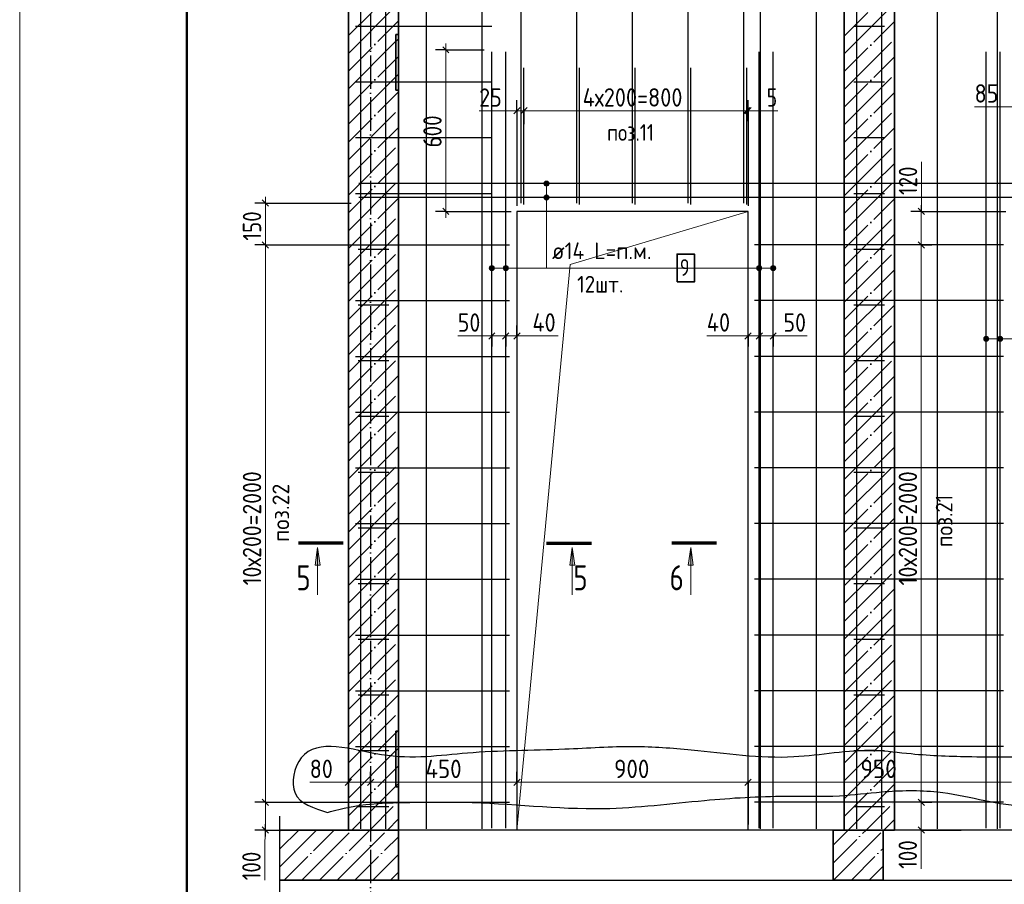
# Model space of a CAD drawing. Header units: millimetres. Extents: x -49773 to 2322955, y -3321 to 58485.
# Tile 47 of 256: x 187189 to 198971, y 24479 to 34821. Entities that reach past the tile are written whole.
import ezdxf

# ---------------------------------------------------------------- set-up
doc = ezdxf.new("R2010")
doc.units = ezdxf.units.MM
doc.linetypes.add('______11', pattern=[500, 400, -50, 0, -50])
doc.linetypes.add('______5', pattern=[1100, 800, -100, 100, -100])
for name, color, linetype, lineweight in [('Standard', 7, 'Continuous', 25), ('Арм.стержн. Арматура края', 96, 'Continuous', 35), ('Арм.стержн. вертикальными 1', 22, 'Continuous', 35), ('Арм.стержн. Доп. арматура', 180, 'Continuous', 35), ('Арм.стержн. Хомут', 240, 'Continuous', 35), ('Перекрытие_ общее', 7, 'Continuous', 35), ('Размерная линия_ общее', 7, 'Continuous', 13), ('Стена_ общее', 7, 'Continuous', 35), ('тонкая', 7, 'Continuous', 25)]:
    doc.layers.add(name, color=color, linetype=linetype, lineweight=lineweight)
doc.layers.add('Осевая линия_ общее', color=7, linetype='______5', lineweight=13, true_color=0xa0a0a0)
doc.styles.add('ISOCPEUR', font='txt')

msp = doc.modelspace()

# ---------------------------------------------------------------- hatches: boundary and pattern name
at = {"layer": 'Standard', "linetype": 'Continuous', "lineweight": 13, "transparency": 33554687}
for points in [[(190723, 28297.9), (190753, 28507.9), (190783, 28297.9)], [(193771.5, 28297.9), (193801.5, 28507.9), (193831.5, 28297.9)], [(195189.7, 28297.9), (195219.7, 28507.9), (195249.7, 28297.9)]]:
    msp.add_hatch(color=7, dxfattribs=at).paths.add_polyline_path(points, flags=16)
at = {"layer": 'Арм.стержн. Доп. арматура', "linetype": 'Continuous', "lineweight": 13, "transparency": 33554687}
for points in [[(193462.7, 32860.8), (193522.7, 32860.8), (193518.5, 32875.8)], [(193462.7, 32860.8), (193518.5, 32875.8), (193466.9, 32875.8)], [(193462.7, 32860.8), (193522.7, 32860.8), (193518.5, 32875.8)], [(193462.7, 32860.8), (193518.5, 32875.8), (193466.9, 32875.8)], [(193466.9, 32875.8), (193518.5, 32875.8), (193507.7, 32886.6)], [(193466.9, 32875.8), (193507.7, 32886.6), (193477.7, 32886.6)], [(193466.9, 32875.8), (193518.5, 32875.8), (193507.7, 32886.6)], [(193466.9, 32875.8), (193507.7, 32886.6), (193477.7, 32886.6)], [(193477.7, 32886.6), (193507.7, 32886.6), (193492.7, 32890.8)], [(193477.7, 32886.6), (193507.7, 32886.6), (193492.7, 32890.8)], [(193466.9, 32845.8), (193522.7, 32860.8), (193462.7, 32860.8)], [(193466.9, 32845.8), (193522.7, 32860.8), (193462.7, 32860.8)], [(193466.9, 32845.8), (193518.5, 32845.8), (193522.7, 32860.8)], [(193466.9, 32845.8), (193518.5, 32845.8), (193522.7, 32860.8)], [(193477.7, 32835), (193518.5, 32845.8), (193466.9, 32845.8)], [(193477.7, 32835), (193518.5, 32845.8), (193466.9, 32845.8)], [(193477.7, 32835), (193507.7, 32835), (193518.5, 32845.8)], [(193477.7, 32835), (193507.7, 32835), (193518.5, 32845.8)], [(193507.7, 32835), (193477.7, 32835), (193492.7, 32830.8)], [(193507.7, 32835), (193477.7, 32835), (193492.7, 32830.8)], [(193462.7, 32694.2), (193522.7, 32694.2), (193518.5, 32709.2)], [(193462.7, 32694.2), (193518.5, 32709.2), (193466.9, 32709.2)], [(193462.7, 32694.2), (193522.7, 32694.2), (193518.5, 32709.2)], [(193462.7, 32694.2), (193518.5, 32709.2), (193466.9, 32709.2)], [(193466.9, 32679.2), (193522.7, 32694.2), (193462.7, 32694.2)], [(193466.9, 32679.2), (193522.7, 32694.2), (193462.7, 32694.2)], [(193466.9, 32709.2), (193518.5, 32709.2), (193507.7, 32720)], [(193466.9, 32709.2), (193507.7, 32720), (193477.7, 32720)], [(193466.9, 32709.2), (193518.5, 32709.2), (193507.7, 32720)], [(193466.9, 32709.2), (193507.7, 32720), (193477.7, 32720)], [(193466.9, 32679.2), (193518.5, 32679.2), (193522.7, 32694.2)], [(193466.9, 32679.2), (193518.5, 32679.2), (193522.7, 32694.2)], [(193477.7, 32668.4), (193518.5, 32679.2), (193466.9, 32679.2)], [(193477.7, 32668.4), (193518.5, 32679.2), (193466.9, 32679.2)], [(193477.7, 32720), (193507.7, 32720), (193492.7, 32724.2)], [(193477.7, 32720), (193507.7, 32720), (193492.7, 32724.2)], [(193477.7, 32668.4), (193507.7, 32668.4), (193518.5, 32679.2)], [(193477.7, 32668.4), (193507.7, 32668.4), (193518.5, 32679.2)], [(193507.7, 32668.4), (193477.7, 32668.4), (193492.7, 32664.2)], [(193507.7, 32668.4), (193477.7, 32668.4), (193492.7, 32664.2)], [(192813.1, 31835.5), (192813.1, 31865.4), (192808.9, 31850.5)], [(192813.1, 31835.5), (192813.1, 31865.4), (192808.9, 31850.5)], [(192823.9, 31824.7), (192823.9, 31876.3), (192813.1, 31865.4)], [(192823.9, 31824.7), (192823.9, 31876.3), (192813.1, 31865.4)], [(192823.9, 31824.7), (192813.1, 31865.4), (192813.1, 31835.5)], [(192823.9, 31824.7), (192813.1, 31865.4), (192813.1, 31835.5)], [(192838.9, 31820.5), (192838.9, 31880.5), (192823.9, 31876.3)], [(192838.9, 31820.5), (192838.9, 31880.5), (192823.9, 31876.3)], [(192838.9, 31820.5), (192823.9, 31876.3), (192823.9, 31824.7)], [(192838.9, 31820.5), (192823.9, 31876.3), (192823.9, 31824.7)], [(192853.9, 31824.7), (192853.9, 31876.3), (192838.9, 31880.5)], [(192853.9, 31824.7), (192838.9, 31880.5), (192838.9, 31820.5)], [(192853.9, 31824.7), (192853.9, 31876.3), (192838.9, 31880.5)], [(192853.9, 31824.7), (192838.9, 31880.5), (192838.9, 31820.5)], [(192864.7, 31835.5), (192864.7, 31865.4), (192853.9, 31876.3)], [(192864.7, 31835.5), (192853.9, 31876.3), (192853.9, 31824.7)], [(192864.7, 31835.5), (192864.7, 31865.4), (192853.9, 31876.3)], [(192864.7, 31835.5), (192853.9, 31876.3), (192853.9, 31824.7)], [(192864.7, 31865.4), (192864.7, 31835.5), (192868.9, 31850.5)], [(192864.7, 31865.4), (192864.7, 31835.5), (192868.9, 31850.5)], [(192979.8, 31835.5), (192979.8, 31865.4), (192975.6, 31850.5)], [(192979.8, 31835.5), (192979.8, 31865.4), (192975.6, 31850.5)], [(192990.6, 31824.7), (192990.6, 31876.3), (192979.8, 31865.4)], [(192990.6, 31824.7), (192990.6, 31876.3), (192979.8, 31865.4)], [(192990.6, 31824.7), (192979.8, 31865.4), (192979.8, 31835.5)], [(192990.6, 31824.7), (192979.8, 31865.4), (192979.8, 31835.5)], [(193005.6, 31820.5), (193005.6, 31880.5), (192990.6, 31876.3)], [(193005.6, 31820.5), (193005.6, 31880.5), (192990.6, 31876.3)], [(193005.6, 31820.5), (192990.6, 31876.3), (192990.6, 31824.7)], [(193005.6, 31820.5), (192990.6, 31876.3), (192990.6, 31824.7)], [(193020.6, 31824.7), (193020.6, 31876.3), (193005.6, 31880.5)], [(193020.6, 31824.7), (193005.6, 31880.5), (193005.6, 31820.5)], [(193020.6, 31824.7), (193020.6, 31876.3), (193005.6, 31880.5)], [(193020.6, 31824.7), (193005.6, 31880.5), (193005.6, 31820.5)], [(193031.4, 31835.5), (193031.4, 31865.4), (193020.6, 31876.3)], [(193031.4, 31835.5), (193020.6, 31876.3), (193020.6, 31824.7)], [(193031.4, 31835.5), (193031.4, 31865.4), (193020.6, 31876.3)], [(193031.4, 31835.5), (193020.6, 31876.3), (193020.6, 31824.7)], [(193031.4, 31865.4), (193031.4, 31835.5), (193035.6, 31850.5)], [(193031.4, 31865.4), (193031.4, 31835.5), (193035.6, 31850.5)], [(196013.1, 31835.5), (196013.1, 31865.4), (196008.9, 31850.5)], [(196013.1, 31835.5), (196013.1, 31865.4), (196008.9, 31850.5)], [(196013.1, 31865.4), (196023.9, 31824.7), (196023.9, 31876.3)], [(196013.1, 31865.4), (196023.9, 31824.7), (196023.9, 31876.3)], [(196013.1, 31865.4), (196013.1, 31835.5), (196023.9, 31824.7)], [(196013.1, 31865.4), (196013.1, 31835.5), (196023.9, 31824.7)], [(196023.9, 31876.3), (196038.9, 31820.5), (196038.9, 31880.5)], [(196023.9, 31876.3), (196038.9, 31820.5), (196038.9, 31880.5)], [(196023.9, 31876.3), (196023.9, 31824.7), (196038.9, 31820.5)], [(196023.9, 31876.3), (196023.9, 31824.7), (196038.9, 31820.5)], [(196038.9, 31880.5), (196038.9, 31820.5), (196053.9, 31824.7)], [(196038.9, 31880.5), (196053.9, 31824.7), (196053.9, 31876.3)], [(196038.9, 31880.5), (196038.9, 31820.5), (196053.9, 31824.7)], [(196038.9, 31880.5), (196053.9, 31824.7), (196053.9, 31876.3)], [(196053.9, 31876.3), (196053.9, 31824.7), (196064.7, 31835.5)], [(196053.9, 31876.3), (196064.7, 31835.5), (196064.7, 31865.4)], [(196053.9, 31876.3), (196053.9, 31824.7), (196064.7, 31835.5)], [(196053.9, 31876.3), (196064.7, 31835.5), (196064.7, 31865.4)], [(196064.7, 31865.4), (196064.7, 31835.5), (196068.9, 31850.5)], [(196064.7, 31865.4), (196064.7, 31835.5), (196068.9, 31850.5)], [(196179.8, 31835.5), (196179.8, 31865.4), (196175.6, 31850.5)], [(196179.8, 31835.5), (196179.8, 31865.4), (196175.6, 31850.5)], [(196179.8, 31865.4), (196190.6, 31824.7), (196190.6, 31876.3)], [(196179.8, 31865.4), (196190.6, 31824.7), (196190.6, 31876.3)], [(196179.8, 31865.4), (196179.8, 31835.5), (196190.6, 31824.7)], [(196179.8, 31865.4), (196179.8, 31835.5), (196190.6, 31824.7)], [(196190.6, 31876.3), (196205.6, 31820.5), (196205.6, 31880.5)], [(196190.6, 31876.3), (196205.6, 31820.5), (196205.6, 31880.5)], [(196190.6, 31876.3), (196190.6, 31824.7), (196205.6, 31820.5)], [(196190.6, 31876.3), (196190.6, 31824.7), (196205.6, 31820.5)], [(196205.6, 31880.5), (196205.6, 31820.5), (196220.6, 31824.7)], [(196205.6, 31880.5), (196220.6, 31824.7), (196220.6, 31876.3)], [(196205.6, 31880.5), (196205.6, 31820.5), (196220.6, 31824.7)], [(196205.6, 31880.5), (196220.6, 31824.7), (196220.6, 31876.3)], [(196220.6, 31876.3), (196220.6, 31824.7), (196231.4, 31835.5)], [(196220.6, 31876.3), (196231.4, 31835.5), (196231.4, 31865.4)], [(196220.6, 31876.3), (196220.6, 31824.7), (196231.4, 31835.5)], [(196220.6, 31876.3), (196231.4, 31835.5), (196231.4, 31865.4)], [(196231.4, 31865.4), (196231.4, 31835.5), (196235.6, 31850.5)], [(196231.4, 31865.4), (196231.4, 31835.5), (196235.6, 31850.5)], [(198729.8, 30988.9), (198729.8, 31018.9), (198725.6, 31003.9)], [(198729.8, 30988.9), (198729.8, 31018.9), (198725.6, 31003.9)], [(198740.6, 30978.1), (198740.6, 31029.7), (198729.8, 31018.9)], [(198740.6, 30978.1), (198740.6, 31029.7), (198729.8, 31018.9)], [(198740.6, 30978.1), (198729.8, 31018.9), (198729.8, 30988.9)], [(198740.6, 30978.1), (198729.8, 31018.9), (198729.8, 30988.9)], [(198755.6, 30973.9), (198755.6, 31033.9), (198740.6, 31029.7)], [(198755.6, 30973.9), (198755.6, 31033.9), (198740.6, 31029.7)], [(198755.6, 30973.9), (198740.6, 31029.7), (198740.6, 30978.1)], [(198755.6, 30973.9), (198740.6, 31029.7), (198740.6, 30978.1)], [(198770.6, 30978.1), (198770.6, 31029.7), (198755.6, 31033.9)], [(198770.6, 30978.1), (198755.6, 31033.9), (198755.6, 30973.9)], [(198770.6, 30978.1), (198770.6, 31029.7), (198755.6, 31033.9)], [(198770.6, 30978.1), (198755.6, 31033.9), (198755.6, 30973.9)], [(198781.4, 30988.9), (198781.4, 31018.9), (198770.6, 31029.7)], [(198781.4, 30988.9), (198770.6, 31029.7), (198770.6, 30978.1)], [(198781.4, 30988.9), (198781.4, 31018.9), (198770.6, 31029.7)], [(198781.4, 30988.9), (198770.6, 31029.7), (198770.6, 30978.1)], [(198781.4, 31018.9), (198781.4, 30988.9), (198785.6, 31003.9)], [(198781.4, 31018.9), (198781.4, 30988.9), (198785.6, 31003.9)], [(198896.4, 30988.9), (198896.4, 31018.9), (198892.2, 31003.9)], [(198896.4, 30988.9), (198896.4, 31018.9), (198892.2, 31003.9)], [(198907.2, 30978.1), (198907.2, 31029.7), (198896.4, 31018.9)], [(198907.2, 30978.1), (198907.2, 31029.7), (198896.4, 31018.9)], [(198907.2, 30978.1), (198896.4, 31018.9), (198896.4, 30988.9)], [(198907.2, 30978.1), (198896.4, 31018.9), (198896.4, 30988.9)], [(198922.2, 30973.9), (198922.2, 31033.9), (198907.2, 31029.7)], [(198922.2, 30973.9), (198922.2, 31033.9), (198907.2, 31029.7)], [(198922.2, 30973.9), (198907.2, 31029.7), (198907.2, 30978.1)], [(198922.2, 30973.9), (198907.2, 31029.7), (198907.2, 30978.1)], [(198937.2, 30978.1), (198937.2, 31029.7), (198922.2, 31033.9)], [(198937.2, 30978.1), (198922.2, 31033.9), (198922.2, 30973.9)], [(198937.2, 30978.1), (198937.2, 31029.7), (198922.2, 31033.9)], [(198937.2, 30978.1), (198922.2, 31033.9), (198922.2, 30973.9)], [(198948, 30988.9), (198948, 31018.9), (198937.2, 31029.7)], [(198948, 30988.9), (198937.2, 31029.7), (198937.2, 30978.1)], [(198948, 30988.9), (198948, 31018.9), (198937.2, 31029.7)], [(198948, 30988.9), (198937.2, 31029.7), (198937.2, 30978.1)], [(198948, 31018.9), (198948, 30988.9), (198952.2, 31003.9)], [(198948, 31018.9), (198948, 30988.9), (198952.2, 31003.9)]]:
    msp.add_hatch(color=7, dxfattribs=at).paths.add_polyline_path(points)

# ---------------------------------------------------------------- linework, layer by layer
at = {"layer": 'Standard', "color": 7, "linetype": 'Continuous', "lineweight": 35, "transparency": 33554687}
for p, q in [((191122.2, 35760.8), (191122.2, 25127.5)), ((191722.2, 25127.5), (191722.2, 35760.8)), ((197055.6, 35760.8), (197055.6, 25127.5)), ((197655.6, 25127.5), (197655.6, 35760.8)), ((191688.9, 34644.2), (191688.9, 33977.5)), ((191722.2, 34644.2), (191688.9, 34644.2)), ((191722.2, 33977.5), (191722.2, 34644.2)), ((191688.9, 33977.5), (191722.2, 33977.5)), ((191688.9, 26310.8), (191688.9, 25644.2)), ((191722.2, 26310.8), (191688.9, 26310.8)), ((191722.2, 25644.2), (191722.2, 26310.8)), ((191688.9, 25644.2), (191722.2, 25644.2)), ((191122.2, 25127.5), (190302.9, 25127.5)), ((191722.2, 24527.5), (191722.2, 25127.5)), ((196922.2, 25127.5), (196922.2, 24527.5)), ((197055.6, 25127.5), (196922.2, 25127.5)), ((197522.2, 25127.5), (197655.6, 25127.5)), ((197522.2, 24527.5), (197522.2, 25127.5)), ((190302.9, 24527.5), (191722.2, 24527.5)), ((196922.2, 24527.5), (197522.2, 24527.5))]:
    msp.add_line(p, q, dxfattribs=at)
at = {"layer": 'Standard', "color": 253, "linetype": '______11', "lineweight": 35, "true_color": 0xababab, "transparency": 33554687}
for p, q in [((191122.2, 34630.7), (191722.2, 35230.7)), ((197055.6, 34624.3), (197655.6, 35224.3)), ((191122.2, 34206.4), (191722.2, 34806.4)), ((197055.6, 34200.1), (197655.6, 34800.1)), ((191122.2, 33782.2), (191722.2, 34382.2)), ((197055.6, 33775.8), (197655.6, 34375.8)), ((191122.2, 33357.9), (191722.2, 33957.9)), ((197055.6, 33351.6), (197655.6, 33951.5)), ((191122.2, 32933.6), (191722.2, 33533.6)), ((197055.6, 32927.3), (197655.6, 33527.3)), ((191122.2, 32509.4), (191722.2, 33109.4)), ((197055.6, 32503), (197655.6, 33103)), ((191122.2, 32085.1), (191722.2, 32685.1)), ((197055.6, 32078.8), (197655.6, 32678.8)), ((191122.2, 31660.9), (191722.2, 32260.8)), ((197055.6, 31654.5), (197655.6, 32254.5)), ((191122.2, 31236.6), (191722.2, 31836.6)), ((197055.6, 31230.2), (197655.6, 31830.2)), ((191122.2, 30812.3), (191722.2, 31412.3)), ((197055.6, 30806), (197655.6, 31406)), ((191122.2, 30388.1), (191722.2, 30988.1)), ((197055.6, 30381.7), (197655.6, 30981.7)), ((191122.2, 29963.8), (191722.2, 30563.8)), ((197055.6, 29957.4), (197655.6, 30557.4)), ((191122.2, 29539.5), (191722.2, 30139.5)), ((197055.6, 29533.2), (197655.6, 30133.2)), ((191122.2, 29115.3), (191722.2, 29715.3)), ((197055.6, 29108.9), (197655.6, 29708.9)), ((191122.2, 28691), (191722.2, 29291)), ((197055.6, 28684.6), (197655.6, 29284.6)), ((191122.2, 28266.7), (191722.2, 28866.7)), ((197055.6, 28260.4), (197655.6, 28860.4)), ((191122.2, 27842.5), (191722.2, 28442.5)), ((197055.6, 27836.1), (197655.6, 28436.1)), ((191122.2, 27418.2), (191722.2, 28018.2)), ((197055.6, 27411.9), (197655.6, 28011.9)), ((191122.2, 26994), (191722.2, 27593.9)), ((197055.6, 26987.6), (197655.6, 27587.6)), ((191122.2, 26569.7), (191722.2, 27169.7)), ((197055.6, 26563.3), (197655.6, 27163.3)), ((191122.2, 26145.4), (191722.2, 26745.4)), ((197055.6, 26139.1), (197655.6, 26739.1)), ((191122.2, 25721.2), (191722.2, 26321.2)), ((197055.6, 25714.8), (197655.6, 26314.8)), ((191122.2, 25296.9), (191722.2, 25896.9)), ((197055.6, 25290.5), (197655.6, 25890.5)), ((191377.1, 25127.5), (191722.2, 25472.6)), ((197316.8, 25127.5), (197655.6, 25466.3))]:
    msp.add_line(p, q, dxfattribs=at)
at = {"layer": 'Standard', "color": 253, "linetype": '______5', "lineweight": 35, "true_color": 0xababab, "transparency": 33554687}
for p, q in [((191122.2, 34418.6), (191722.2, 35018.6)), ((197055.6, 34412.2), (197655.6, 35012.2)), ((191122.2, 33994.3), (191722.2, 34594.3)), ((197055.6, 33988), (197655.6, 34588)), ((191122.2, 33570.1), (191722.2, 34170)), ((197055.6, 33563.7), (197655.6, 34163.7)), ((191122.2, 33145.8), (191722.2, 33745.8)), ((197055.6, 33139.4), (197655.6, 33739.4)), ((191122.2, 32721.5), (191722.2, 33321.5)), ((197055.6, 32715.2), (197655.6, 33315.2)), ((191122.2, 32297.3), (191722.2, 32897.3)), ((197055.6, 32290.9), (197655.6, 32890.9)), ((191122.2, 31873), (191722.2, 32473)), ((197055.6, 31866.6), (197655.6, 32466.6)), ((191122.2, 31448.7), (191722.2, 32048.7)), ((197055.6, 31442.4), (197655.6, 32042.4)), ((191122.2, 31024.5), (191722.2, 31624.5)), ((197055.6, 31018.1), (197655.6, 31618.1)), ((191122.2, 30600.2), (191722.2, 31200.2)), ((197055.6, 30593.8), (197655.6, 31193.8)), ((191122.2, 30175.9), (191722.2, 30775.9)), ((197055.6, 30169.6), (197655.6, 30769.6)), ((191122.2, 29751.7), (191722.2, 30351.7)), ((197055.6, 29745.3), (197655.6, 30345.3)), ((191122.2, 29327.4), (191722.2, 29927.4)), ((197055.6, 29321), (197655.6, 29921)), ((191122.2, 28903.1), (191722.2, 29503.1)), ((197055.6, 28896.8), (197655.6, 29496.8)), ((191122.2, 28478.9), (191722.2, 29078.9)), ((197055.6, 28472.5), (197655.6, 29072.5)), ((191122.2, 28054.6), (191722.2, 28654.6)), ((197055.6, 28048.3), (197655.6, 28648.3)), ((191122.2, 27630.3), (191722.2, 28230.3)), ((197055.6, 27624), (197655.6, 28224)), ((191122.2, 27206.1), (191722.2, 27806.1)), ((197055.6, 27199.7), (197655.6, 27799.7)), ((191122.2, 26781.8), (191722.2, 27381.8)), ((197055.6, 26775.5), (197655.6, 27375.5)), ((191122.2, 26357.6), (191722.2, 26957.6)), ((197055.6, 26351.2), (197655.6, 26951.2)), ((191122.2, 25933.3), (191722.2, 26533.3)), ((197055.6, 25926.9), (197655.6, 26526.9)), ((191122.2, 25509), (191722.2, 26109)), ((197055.6, 25502.7), (197655.6, 26102.7)), ((191165, 25127.5), (191722.2, 25684.8)), ((197104.7, 25127.5), (197655.6, 25678.4)), ((191589.2, 25127.5), (191722.2, 25260.5)), ((197528.9, 25127.5), (197655.6, 25254.1))]:
    msp.add_line(p, q, dxfattribs=at)
at = {"layer": 'Standard', "color": 253, "linetype": '______5', "lineweight": 13, "true_color": 0xababab, "transparency": 33554687}
for p, q in [((191688.9, 34561), (191722.2, 34594.3)), ((191688.9, 34136.7), (191722.2, 34170)), ((191688.9, 26075.7), (191722.2, 26109)), ((191688.9, 25651.4), (191722.2, 25684.8)), ((190302.9, 25114), (190316.4, 25127.5)), ((190302.9, 24689.7), (190740.7, 25127.5)), ((190565, 24527.5), (191165, 25127.5)), ((190989.2, 24527.5), (191589.2, 25127.5)), ((196922.2, 24945.1), (197104.7, 25127.5)), ((196928.9, 24527.5), (197522.2, 25120.8)), ((191413.5, 24527.5), (191722.2, 24836.2)), ((197353.2, 24527.5), (197522.2, 24696.6))]:
    msp.add_line(p, q, dxfattribs=at)
at = {"layer": 'Standard', "color": 253, "linetype": '______11', "lineweight": 13, "true_color": 0xababab, "transparency": 33554687}
for p, q in [((191688.9, 34348.8), (191722.2, 34382.2)), ((191688.9, 26287.8), (191711.9, 26310.8)), ((191688.9, 25863.6), (191722.2, 25896.9)), ((190302.9, 24901.8), (190528.6, 25127.5)), ((190352.8, 24527.5), (190952.8, 25127.5)), ((190777.1, 24527.5), (191377.1, 25127.5)), ((196922.2, 24732.9), (197316.8, 25127.5)), ((191201.4, 24527.5), (191722.2, 25048.4)), ((197141.1, 24527.5), (197522.2, 24908.7)), ((191625.6, 24527.5), (191722.2, 24624.1))]:
    msp.add_line(p, q, dxfattribs=at)
at = {"layer": 'Standard', "color": 7, "linetype": 'Continuous', "lineweight": 70, "transparency": 33554687}
for p, q in [((191060.6, 28561.2), (190524.6, 28561.2)), ((193493.9, 28561.2), (194029.9, 28561.2)), ((195527.3, 28561.2), (194991.3, 28561.2))]:
    msp.add_line(p, q, dxfattribs=at)
at = {"layer": 'Standard', "color": 7, "linetype": 'Continuous', "lineweight": 13, "transparency": 33554687}
for p, q in [((190723, 28297.9), (190753, 28507.9)), ((190753, 28507.9), (190753, 27942.6)), ((190753, 28507.9), (190753, 28507.9)), ((190753, 28507.9), (190753, 28507.9)), ((190753, 28507.9), (190753, 28507.9)), ((190753, 28507.9), (190783, 28297.9)), ((193771.5, 28297.9), (193801.5, 28507.9)), ((193801.5, 28507.9), (193801.5, 27942.6)), ((193801.5, 28507.9), (193801.5, 28507.9)), ((193801.5, 28507.9), (193801.5, 28507.9)), ((193801.5, 28507.9), (193801.5, 28507.9)), ((193801.5, 28507.9), (193831.5, 28297.9)), ((195189.7, 28297.9), (195219.7, 28507.9)), ((195219.7, 28507.9), (195219.7, 27942.6)), ((195219.7, 28507.9), (195219.7, 28507.9)), ((195219.7, 28507.9), (195219.7, 28507.9)), ((195219.7, 28507.9), (195219.7, 28507.9)), ((195219.7, 28507.9), (195249.7, 28297.9)), ((190783, 28297.9), (190723, 28297.9)), ((190753, 28297.9), (190753, 28282.9)), ((193831.5, 28297.9), (193771.5, 28297.9)), ((193801.5, 28297.9), (193801.5, 28282.9)), ((195249.7, 28297.9), (195189.7, 28297.9)), ((195219.7, 28297.9), (195219.7, 28282.9))]:
    msp.add_line(p, q, dxfattribs=at)
at = {"layer": 'Standard', "color": 7, "linetype": 'Continuous', "lineweight": 25, "transparency": 33554687}
msp.add_line((190302.9, 24360.8), (190302.9, 25294.2), dxfattribs=at)
at = {"layer": 'Standard', "color": 7, "linetype": 'Continuous', "lineweight": 13, "transparency": 33554687}
msp.add_lwpolyline([(187189, -924.6), (216889, -924.6), (216889, 41075.4), (187189, 41075.4), (187189, -924.6)], close=True, dxfattribs=at)
at = {"layer": 'Standard', "color": 7, "linetype": 'Continuous', "lineweight": 50, "transparency": 33554687}
msp.add_lwpolyline([(189189, 40575.4), (216389, 40575.4), (216389, -424.6), (189189, -424.6), (189189, 40575.4)], close=True, dxfattribs=at)
at = {"layer": 'Standard', "color": 7, "linetype": 'Continuous', "lineweight": 13, "transparency": 33554687}
msp.add_lwpolyline([(193138.9, 25127.5), (193775.3, 31891.1), (195905.6, 32527.5)], dxfattribs=at)
at = {"layer": 'Арм.стержн. Арматура края', "color": 4, "linetype": 'Continuous', "lineweight": 25, "transparency": 33554687}
for p, q in [((191205.6, 34744.2), (192838.9, 34744.2)), ((191238.9, 34744.2), (191605.6, 34744.2)), ((197172.2, 34744.2), (197538.9, 34744.2)), ((193222.2, 32610.8), (193222.2, 34244.2)), ((193888.9, 32610.8), (193888.9, 34244.2)), ((194555.6, 32610.8), (194555.6, 34244.2)), ((195222.2, 32610.8), (195222.2, 34244.2)), ((195888.9, 32610.8), (195888.9, 34244.2)), ((191205.6, 34077.5), (192838.9, 34077.5)), ((191238.9, 34077.5), (191605.6, 34077.5)), ((197172.2, 34077.5), (197538.9, 34077.5)), ((191205.6, 33410.8), (192838.9, 33410.8)), ((191238.9, 33410.8), (191605.6, 33410.8)), ((197172.2, 33410.8), (197538.9, 33410.8)), ((191205.6, 32744.2), (192838.9, 32744.2)), ((191238.9, 32744.2), (191605.6, 32744.2)), ((197172.2, 32744.2), (197538.9, 32744.2)), ((191238.9, 32077.5), (191605.6, 32077.5)), ((197172.2, 32077.5), (197538.9, 32077.5)), ((191238.9, 31410.8), (191605.6, 31410.8)), ((197172.2, 31410.8), (197538.9, 31410.8)), ((191238.9, 30744.2), (191605.6, 30744.2)), ((197172.2, 30744.2), (197538.9, 30744.2)), ((191238.9, 30077.5), (191605.6, 30077.5)), ((197172.2, 30077.5), (197538.9, 30077.5)), ((191238.9, 29410.8), (191605.6, 29410.8)), ((197172.2, 29410.8), (197538.9, 29410.8)), ((191238.9, 28744.2), (191605.6, 28744.2)), ((197172.2, 28744.2), (197538.9, 28744.2)), ((191238.9, 28077.5), (191605.6, 28077.5)), ((197172.2, 28077.5), (197538.9, 28077.5)), ((191238.9, 27410.8), (191605.6, 27410.8)), ((197172.2, 27410.8), (197538.9, 27410.8)), ((191238.9, 26744.2), (191605.6, 26744.2)), ((197172.2, 26744.2), (197538.9, 26744.2)), ((191238.9, 26077.5), (191605.6, 26077.5)), ((197172.2, 26077.5), (197538.9, 26077.5)), ((191238.9, 25410.8), (191605.6, 25410.8)), ((197172.2, 25410.8), (197538.9, 25410.8))]:
    msp.add_line(p, q, dxfattribs=at)
at = {"layer": 'Арм.стержн. вертикальными 1', "color": 4, "linetype": 'Continuous', "lineweight": 25, "transparency": 33554687}
for p, q in [((191272.1, 25144.2), (191272.1, 38894.2)), ((191272.1, 25144.2), (191272.1, 38894.2)), ((191272.1, 25144.2), (191272.1, 38894.2)), ((191570.6, 25144.2), (191570.6, 38894.2)), ((191570.6, 25144.2), (191570.6, 38894.2)), ((191570.6, 25144.2), (191570.6, 38894.2)), ((192055.5, 25144.2), (192055.5, 38894.2)), ((192055.5, 25144.2), (192055.5, 38894.2)), ((192722.1, 25144.2), (192722.1, 38894.2)), ((192722.1, 25144.2), (192722.1, 38894.2)), ((196055.5, 25144.2), (196055.5, 38894.2)), ((196055.5, 25144.2), (196055.5, 38894.2)), ((196722.1, 25144.2), (196722.1, 38894.2)), ((196722.1, 25144.2), (196722.1, 38894.2)), ((197205.5, 25144.2), (197205.5, 38894.2)), ((197205.5, 25144.2), (197205.5, 38894.2)), ((197205.5, 25144.2), (197205.5, 38894.2)), ((197503.9, 25144.2), (197503.9, 38894.2)), ((197503.9, 25144.2), (197503.9, 38894.2)), ((197503.9, 25144.2), (197503.9, 38894.2)), ((198170.6, 25144.2), (198170.6, 38894.2)), ((198170.6, 25144.2), (198170.6, 38894.2)), ((198888.9, 25144.2), (198888.9, 38894.2)), ((198888.9, 25144.2), (198888.9, 38894.2)), ((193188.9, 32627.5), (193188.9, 36194.2)), ((193855.6, 32627.5), (193855.6, 36194.2)), ((194522.2, 32627.5), (194522.2, 36194.2)), ((195188.9, 32627.5), (195188.9, 36194.2)), ((195855.6, 32627.5), (195855.6, 36194.2)), ((193188.9, 32627.5), (193188.9, 35927.5)), ((193855.6, 32627.5), (193855.6, 35927.5)), ((194522.2, 32627.5), (194522.2, 35927.5)), ((195188.9, 32627.5), (195188.9, 35927.5)), ((195855.6, 32627.5), (195855.6, 35927.5))]:
    msp.add_line(p, q, dxfattribs=at)
at = {"layer": 'Арм.стержн. Доп. арматура', "color": 211, "linetype": 'Continuous', "lineweight": 25, "true_color": 0xff54ff, "transparency": 33554687}
for p, q in [((192838.9, 25150.8), (192838.9, 34437.5)), ((192838.9, 25150.8), (192838.9, 34437.5)), ((193005.6, 25150.8), (193005.6, 34437.5)), ((193005.6, 25150.8), (193005.6, 34437.5)), ((196038.9, 25150.8), (196038.9, 34437.5)), ((196038.9, 25150.8), (196038.9, 34437.5)), ((196205.6, 25150.8), (196205.6, 34437.5)), ((196205.6, 25150.8), (196205.6, 34437.5)), ((198755.6, 25150.8), (198755.6, 34437.5)), ((198755.6, 25150.8), (198755.6, 34437.5)), ((198922.2, 25150.8), (198922.2, 34437.5)), ((198922.2, 25150.8), (198922.2, 34437.5)), ((205215.6, 32860.8), (191245.6, 32860.8)), ((205215.6, 32860.8), (191245.6, 32860.8)), ((205215.6, 32694.2), (191245.6, 32694.2)), ((205215.6, 32694.2), (191245.6, 32694.2))]:
    msp.add_line(p, q, dxfattribs=at)
at = {"layer": 'Арм.стержн. Доп. арматура', "color": 7, "linetype": 'Continuous', "lineweight": 13, "transparency": 33554687}
for p, q in [((193492.7, 32890.8), (193492.7, 32890.8)), ((193492.7, 32890.8), (193492.7, 32890.8)), ((193462.7, 32860.8), (193462.7, 32860.8)), ((193462.7, 32860.8), (193462.7, 32860.8)), ((193492.7, 31850.5), (193492.7, 32860.8)), ((193492.7, 31850.5), (193492.7, 32860.8)), ((193492.7, 32830.8), (193492.7, 32830.8)), ((193492.7, 32830.8), (193492.7, 32830.8)), ((193522.7, 32860.8), (193522.7, 32860.8)), ((193522.7, 32860.8), (193522.7, 32860.8)), ((193462.7, 32694.2), (193462.7, 32694.2)), ((193462.7, 32694.2), (193462.7, 32694.2)), ((193492.7, 32724.2), (193492.7, 32724.2)), ((193492.7, 32724.2), (193492.7, 32724.2)), ((193492.7, 31850.5), (193492.7, 32694.2)), ((193492.7, 31850.5), (193492.7, 32694.2)), ((193492.7, 32664.2), (193492.7, 32664.2)), ((193492.7, 32664.2), (193492.7, 32664.2)), ((193522.7, 32694.2), (193522.7, 32694.2)), ((193522.7, 32694.2), (193522.7, 32694.2)), ((192808.9, 31850.5), (192808.9, 31850.5)), ((192808.9, 31850.5), (192808.9, 31850.5)), ((192838.9, 31880.5), (192838.9, 31880.5)), ((192838.9, 31880.5), (192838.9, 31880.5)), ((193492.7, 31850.5), (192838.9, 31850.5)), ((193492.7, 31850.5), (192838.9, 31850.5)), ((192838.9, 31820.5), (192838.9, 31820.5)), ((192838.9, 31820.5), (192838.9, 31820.5)), ((192868.9, 31850.5), (192868.9, 31850.5)), ((192868.9, 31850.5), (192868.9, 31850.5)), ((192975.6, 31850.5), (192975.6, 31850.5)), ((192975.6, 31850.5), (192975.6, 31850.5)), ((193005.6, 31880.5), (193005.6, 31880.5)), ((193005.6, 31880.5), (193005.6, 31880.5)), ((193492.7, 31850.5), (193005.6, 31850.5)), ((193492.7, 31850.5), (193005.6, 31850.5)), ((193005.6, 31820.5), (193005.6, 31820.5)), ((193005.6, 31820.5), (193005.6, 31820.5)), ((193035.6, 31850.5), (193035.6, 31850.5)), ((193035.6, 31850.5), (193035.6, 31850.5)), ((193492.7, 31850.5), (195006, 31850.5)), ((193492.7, 31850.5), (196038.9, 31850.5)), ((193492.7, 31850.5), (196205.6, 31850.5)), ((193492.7, 31850.5), (196205.6, 31850.5)), ((193492.7, 31850.5), (196038.9, 31850.5)), ((196008.9, 31850.5), (196008.9, 31850.5)), ((196008.9, 31850.5), (196008.9, 31850.5)), ((196038.9, 31880.5), (196038.9, 31880.5)), ((196038.9, 31880.5), (196038.9, 31880.5)), ((196038.9, 31820.5), (196038.9, 31820.5)), ((196038.9, 31820.5), (196038.9, 31820.5)), ((196068.9, 31850.5), (196068.9, 31850.5)), ((196068.9, 31850.5), (196068.9, 31850.5)), ((196175.6, 31850.5), (196175.6, 31850.5)), ((196175.6, 31850.5), (196175.6, 31850.5)), ((196205.6, 31880.5), (196205.6, 31880.5)), ((196205.6, 31880.5), (196205.6, 31880.5)), ((196205.6, 31820.5), (196205.6, 31820.5)), ((196205.6, 31820.5), (196205.6, 31820.5)), ((196235.6, 31850.5), (196235.6, 31850.5)), ((196235.6, 31850.5), (196235.6, 31850.5)), ((198725.6, 31003.9), (198725.6, 31003.9)), ((198725.6, 31003.9), (198725.6, 31003.9)), ((198755.6, 31033.9), (198755.6, 31033.9)), ((198755.6, 31033.9), (198755.6, 31033.9)), ((200864.2, 31003.9), (198755.6, 31003.9)), ((200864.2, 31003.9), (198755.6, 31003.9)), ((198785.6, 31003.9), (198785.6, 31003.9)), ((198785.6, 31003.9), (198785.6, 31003.9)), ((198892.2, 31003.9), (198892.2, 31003.9)), ((198892.2, 31003.9), (198892.2, 31003.9)), ((198922.2, 31033.9), (198922.2, 31033.9)), ((198922.2, 31033.9), (198922.2, 31033.9)), ((200864.2, 31003.9), (198922.2, 31003.9)), ((200864.2, 31003.9), (198922.2, 31003.9)), ((198952.2, 31003.9), (198952.2, 31003.9)), ((198952.2, 31003.9), (198952.2, 31003.9)), ((198755.6, 30973.9), (198755.6, 30973.9)), ((198755.6, 30973.9), (198755.6, 30973.9)), ((198922.2, 30973.9), (198922.2, 30973.9)), ((198922.2, 30973.9), (198922.2, 30973.9))]:
    msp.add_line(p, q, dxfattribs=at)
at = {"layer": 'Арм.стержн. Доп. арматура', "color": 7, "linetype": 'Continuous', "lineweight": 35, "transparency": 33554687}
msp.add_lwpolyline([(195056, 31683.8), (195262.7, 31683.8), (195262.7, 32017.1), (195056, 32017.1), (195056, 31683.8)], dxfattribs=at)
at = {"layer": 'Арм.стержн. Доп. арматура', "color": 7, "linetype": 'Continuous', "lineweight": 13, "transparency": 33554687}
for centre in [(193492.7, 32860.8), (193492.7, 32860.8), (193492.7, 32694.2), (193492.7, 32694.2), (192838.9, 31850.5), (192838.9, 31850.5), (193005.6, 31850.5), (193005.6, 31850.5), (196038.9, 31850.5), (196038.9, 31850.5), (196205.6, 31850.5), (196205.6, 31850.5), (198755.6, 31003.9), (198755.6, 31003.9), (198922.2, 31003.9), (198922.2, 31003.9)]:
    msp.add_circle(centre, 30, dxfattribs=at)
at = {"layer": 'Арм.стержн. Хомут', "color": 40, "linetype": 'Continuous', "lineweight": 25, "transparency": 33554687}
for p, q in [((191208.8, 32127.5), (193052.2, 32127.5)), ((198962.2, 32127.5), (195982.2, 32127.5)), ((191208.8, 31460.8), (193052.2, 31460.8)), ((198962.2, 31460.8), (195982.2, 31460.8)), ((191208.8, 30794.2), (193052.2, 30794.2)), ((198962.2, 30794.2), (195982.2, 30794.2)), ((191208.8, 30127.5), (193052.2, 30127.5)), ((198962.2, 30127.5), (195982.2, 30127.5)), ((191208.8, 29460.8), (193052.2, 29460.8)), ((198962.2, 29460.8), (195982.2, 29460.8)), ((191208.8, 28794.2), (193052.2, 28794.2)), ((198962.2, 28794.2), (195982.2, 28794.2)), ((191208.8, 28127.5), (193052.2, 28127.5)), ((198962.2, 28127.5), (195982.2, 28127.5)), ((191208.8, 27460.8), (193052.2, 27460.8)), ((198962.2, 27460.8), (195982.2, 27460.8)), ((191208.8, 26794.2), (193052.2, 26794.2)), ((198962.2, 26794.2), (195982.2, 26794.2)), ((191208.8, 26127.5), (193052.2, 26127.5)), ((198962.2, 26127.5), (195982.2, 26127.5)), ((191208.8, 25460.8), (193052.2, 25460.8)), ((198962.2, 25460.8), (195982.2, 25460.8))]:
    msp.add_line(p, q, dxfattribs=at)
at = {"layer": 'Осевая линия_ общее', "color": 253, "linetype": '______11', "lineweight": -3, "true_color": 0xa0a0a0, "transparency": 33554687}
msp.add_line((191388.9, 38894.2), (191388.9, 23895.3), dxfattribs=at)
at = {"layer": 'Перекрытие_ общее', "color": 7, "linetype": 'Continuous', "lineweight": 13, "transparency": 33554687}
for p, q in [((191722.2, 25127.5), (191122.2, 25127.5)), ((197522.2, 25127.5), (197055.6, 25127.5))]:
    msp.add_line(p, q, dxfattribs=at)
at = {"layer": 'Перекрытие_ общее', "color": 7, "linetype": 'Continuous', "lineweight": 25, "transparency": 33554687}
for p, q in [((196922.2, 25127.5), (191722.2, 25127.5)), ((205339.2, 25127.5), (197655.6, 25127.5)), ((191722.2, 24527.5), (196922.2, 24527.5)), ((197522.2, 24527.5), (205339.2, 24527.5))]:
    msp.add_line(p, q, dxfattribs=at)
at = {"layer": 'Размерная линия_ общее', "color": 7, "linetype": 'Continuous', "lineweight": 13, "transparency": 33554687}
for p, q in [((192288.4, 34460.8), (192288.4, 34535.8)), ((192973.6, 33730.2), (192687.6, 33730.2)), ((193180.6, 33732), (192973.6, 33730.2)), ((193138.9, 33732), (193063.9, 33732)), ((193138.9, 33732), (193222.2, 33732)), ((193222.2, 33732), (195888.9, 33732)), ((195888.9, 33732), (195905.6, 33732)), ((195897.2, 33732), (196128.8, 33731.7)), ((195905.6, 33732), (195980.6, 33732)), ((196128.8, 33731.7), (196260.8, 33731.7)), ((198901.9, 33779.6), (198615.9, 33779.6)), ((199197.2, 33781), (198901.9, 33779.6)), ((197978.8, 32723.9), (197978.8, 33119.9)), ((190128.9, 32627.5), (190128.9, 32702.5)), ((197977.3, 32327.5), (197978.8, 32723.9)), ((190128.9, 32127.5), (190128.9, 32627.5)), ((192288.4, 32527.5), (192288.4, 32452.5)), ((197977.3, 32527.5), (197977.3, 32602.5)), ((197977.3, 32127.5), (197977.3, 32527.5)), ((190128.9, 25460.8), (190128.9, 32127.5)), ((197977.3, 25460.8), (197977.3, 32127.5)), ((192716.7, 31039), (192430.7, 31039)), ((192922.2, 31038.9), (192716.7, 31039)), ((192838.9, 31038.9), (192763.9, 31038.9)), ((193005.6, 31038.9), (192838.9, 31038.9)), ((193138.9, 31038.9), (193005.6, 31038.9)), ((193072.2, 31038.9), (193324.7, 31040.3)), ((193138.9, 31038.9), (193213.9, 31038.9)), ((193324.7, 31040.3), (193632.7, 31040.3)), ((195719.8, 31040.3), (195411.8, 31040.3)), ((195972.2, 31038.9), (195719.8, 31040.3)), ((195905.6, 31038.9), (195830.6, 31038.9)), ((195905.6, 31038.9), (196038.9, 31038.9)), ((196038.9, 31038.9), (196205.6, 31038.9)), ((196122.2, 31038.9), (196327.8, 31039)), ((196205.6, 31038.9), (196280.6, 31038.9)), ((196327.8, 31039), (196613.8, 31039)), ((190946.2, 25700.5), (190660.2, 25700.5)), ((191255.6, 25699.5), (190946.2, 25700.5)), ((191122.2, 25699.5), (191047.2, 25699.5)), ((191122.2, 25699.5), (191388.9, 25699.5)), ((191388.9, 25699.5), (193138.9, 25699.5)), ((193138.9, 25699.5), (195905.6, 25699.5)), ((195905.6, 25699.5), (199055.6, 25699.5)), ((190128.9, 25127.5), (190128.9, 25460.8)), ((197977.3, 25127.5), (197977.3, 25460.8)), ((190128.9, 25294.2), (190122.2, 24923.1)), ((197977.3, 25294.2), (197975.7, 25060)), ((190128.9, 25127.5), (190128.9, 25052.5)), ((197977.3, 25127.5), (197977.3, 25052.5)), ((197975.7, 25060), (197975.7, 24664)), ((190122.2, 24923.1), (190122.2, 24527.1))]:
    msp.add_line(p, q, dxfattribs=at)
at = {"layer": 'Размерная линия_ общее', "color": 253, "linetype": 'Continuous', "lineweight": -3, "true_color": 0xa0a0a0, "transparency": 33554687}
for p, q in [((192288.4, 34460.8), (192163.4, 34460.8)), ((192288.4, 34460.8), (192413.4, 34460.8)), ((192288.4, 34460.8), (192748.9, 34460.8)), ((193138.9, 33732), (193138.9, 33857)), ((193222.2, 33732), (193222.2, 33857)), ((195888.9, 33732), (195888.9, 33857)), ((195905.6, 33732), (195905.6, 33857)), ((193138.9, 33732), (193138.9, 33607)), ((193138.9, 33732), (193138.9, 32594.2)), ((193222.2, 33732), (193222.2, 33607)), ((193222.2, 33732), (193222.2, 33571.6)), ((195888.9, 33732), (195888.9, 33607)), ((195905.6, 33732), (195905.6, 33607)), ((195905.6, 33732), (195905.6, 32594.2)), ((190128.9, 32627.5), (190003.9, 32627.5)), ((190128.9, 32627.5), (190253.9, 32627.5)), ((190128.9, 32627.5), (191155.4, 32627.5)), ((192288.4, 32527.5), (192163.4, 32527.5)), ((192288.4, 32527.5), (192413.4, 32527.5)), ((192288.4, 32527.5), (193072.2, 32527.5)), ((197977.3, 32527.5), (197852.3, 32527.5)), ((197977.3, 32527.5), (198102.3, 32527.5)), ((197977.3, 32527.5), (198988.9, 32527.5)), ((190128.9, 32127.5), (190003.9, 32127.5)), ((190128.9, 32127.5), (190253.9, 32127.5)), ((190128.9, 32127.5), (191989.5, 32127.5)), ((197977.3, 32127.5), (197852.3, 32127.5)), ((197977.3, 32127.5), (198102.3, 32127.5)), ((192838.9, 31038.9), (192838.9, 31163.9)), ((193005.6, 31038.9), (193005.6, 31163.9)), ((193138.9, 31038.9), (193138.9, 31163.9)), ((195905.6, 31038.9), (195905.6, 31163.9)), ((196038.9, 31038.9), (196038.9, 31163.9)), ((196205.6, 31038.9), (196205.6, 31163.9)), ((192838.9, 31038.9), (192838.9, 30913.9)), ((193005.6, 31038.9), (193005.6, 30913.9)), ((193138.9, 31038.9), (193138.9, 30913.9)), ((195905.6, 31038.9), (195905.6, 30913.9)), ((196038.9, 31038.9), (196038.9, 30913.9)), ((196205.6, 31038.9), (196205.6, 30913.9)), ((191122.2, 25699.5), (191122.2, 25824.5)), ((191388.9, 25699.5), (191388.9, 25824.5)), ((193138.9, 25699.5), (193138.9, 25824.5)), ((195905.6, 25699.5), (195905.6, 25824.5)), ((191122.2, 25699.5), (191122.2, 25574.5)), ((191122.2, 25699.5), (191122.2, 25194.2)), ((191388.9, 25699.5), (191388.9, 25574.5)), ((191388.9, 25699.5), (191388.9, 25194.2)), ((193138.9, 25699.5), (193138.9, 25574.5)), ((193138.9, 25699.5), (193138.9, 25194.2)), ((195905.6, 25699.5), (195905.6, 25574.5)), ((195905.6, 25699.5), (195905.6, 25194.2)), ((190128.9, 25460.8), (190003.9, 25460.8)), ((190128.9, 25460.8), (190253.9, 25460.8)), ((197977.3, 25460.8), (197852.3, 25460.8)), ((197977.3, 25460.8), (198102.3, 25460.8)), ((190128.9, 25127.5), (190003.9, 25127.5)), ((190128.9, 25127.5), (190253.9, 25127.5)), ((197977.3, 25127.5), (197852.3, 25127.5)), ((197977.3, 25127.5), (198102.3, 25127.5))]:
    msp.add_line(p, q, dxfattribs=at)
at = {"layer": 'Размерная линия_ общее', "color": 7, "linetype": 'Continuous', "lineweight": 25, "transparency": 33554687}
for p, q in [((192325.9, 34423.3), (192250.9, 34498.3)), ((193101.4, 33694.5), (193176.4, 33769.5)), ((193184.7, 33694.5), (193259.7, 33769.5)), ((195851.4, 33694.5), (195926.4, 33769.5)), ((195868.1, 33694.5), (195943.1, 33769.5)), ((190166.4, 32590), (190091.4, 32665)), ((192325.9, 32490), (192250.9, 32565)), ((198014.8, 32490), (197939.8, 32565)), ((190166.4, 32090), (190091.4, 32165)), ((198014.8, 32090), (197939.8, 32165)), ((192876.4, 31076.4), (192801.4, 31001.4)), ((193043.1, 31076.4), (192968.1, 31001.4)), ((193176.4, 31076.4), (193101.4, 31001.4)), ((195868.1, 31001.4), (195943.1, 31076.4)), ((196001.4, 31001.4), (196076.4, 31076.4)), ((196168.1, 31001.4), (196243.1, 31076.4)), ((191084.7, 25662), (191159.7, 25737)), ((191351.4, 25662), (191426.4, 25737)), ((193101.4, 25662), (193176.4, 25737)), ((195868.1, 25662), (195943.1, 25737)), ((190166.4, 25423.3), (190091.4, 25498.3)), ((198014.8, 25423.3), (197939.8, 25498.3)), ((190166.4, 25090), (190091.4, 25165)), ((198014.8, 25090), (197939.8, 25165))]:
    msp.add_line(p, q, dxfattribs=at)
at = {"layer": 'Размерная линия_ общее', "color": 7, "linetype": 'Continuous', "lineweight": 13, "transparency": 33554687}
msp.add_lwpolyline([(192288.4, 32527.5), (192288.4, 33201.4), (192288.4, 33201.4), (192288.4, 34460.8)], dxfattribs=at)
at = {"layer": 'Размерная линия_ общее', "color": 253, "linetype": 'Continuous', "lineweight": -3, "true_color": 0xa0a0a0, "transparency": 33554687}
for points in [[(195888.9, 33732), (195888.9, 33748.6), (195888.9, 33748.6), (195888.9, 34024.5)], [(197977.3, 32127.5), (197961.6, 32127.5), (197961.6, 32127.5), (197854.8, 32127.5)], [(190128.9, 25460.8), (191222.8, 25460.8), (191222.8, 25460.8), (191895.5, 25460.8)], [(197977.3, 25460.8), (197959.1, 25460.8), (197959.1, 25460.8), (197959, 25460.8), (197959, 25460.8), (197948.8, 25460.8)], [(190128.9, 25127.5), (190837.4, 25127.5), (190837.4, 25127.5), (191388.7, 25127.5)], [(197977.3, 25127.5), (198289, 25127.5), (198289, 25127.5), (198455.6, 25127.5)]]:
    msp.add_lwpolyline(points, dxfattribs=at)
at = {"layer": 'Стена_ общее', "color": 7, "linetype": 'Continuous', "lineweight": 25, "transparency": 33554687}
for p, q in [((193138.9, 32527.5), (193138.9, 25127.5)), ((195905.6, 32527.5), (193138.9, 32527.5)), ((195905.6, 25127.5), (195905.6, 32527.5))]:
    msp.add_line(p, q, dxfattribs=at)
at = {"layer": 'Стена_ общее', "color": 7, "linetype": 'Continuous', "lineweight": 35, "transparency": 33554687}
for p, q in [((191122.2, 25127.5), (191722.2, 25127.5)), ((197055.6, 25127.5), (197522.2, 25127.5))]:
    msp.add_line(p, q, dxfattribs=at)
at = {"layer": 'тонкая'}
msp.add_spline([(190874.2, 25338.7), (190483.6, 25569.7), (190558.3, 25990.9), (191519.5, 26028.2), (192546.2, 26047.8), (193712.9, 26093.6), (194538.3, 26124.2), (195226.1, 26083.4), (196454, 26001.9), (197418.3, 26077.5), (197855.1, 26037.6), (198583.7, 26001.9), (199526.3, 26022.3), (200201.3, 26097.9), (201706.9, 26093.6), (202287.7, 25849.1), (202129.8, 25538.3), (201034.4, 25482.2), (199689.3, 25431.3), (199179.8, 25416), (198170.6, 25584.1), (197503.9, 25584.1), (196999.2, 25538.3), (196357.2, 25533.2), (195384.1, 25482.2), (194176.6, 25385.4), (192500.3, 25460.8), (192055.5, 25460.8), (191007.5, 25375.2), (190874.2, 25338.7)], degree=3, dxfattribs=at)

# ---------------------------------------------------------------- texts
at = {"layer": 'Standard', "color": 7, "linetype": 'Continuous', "lineweight": 18, "transparency": 33554687, "insert": (194217.9, 33372.9), "char_height": 200, "width": 754.337, "attachment_point": 7, "style": 'ISOCPEUR'}
msp.add_mtext('\\W0.85;поз.11', dxfattribs=at)
at = {"layer": 'Standard', "color": 7, "linetype": 'Continuous', "lineweight": 18, "transparency": 33554687, "char_height": 200, "attachment_point": 7, "rotation": 90, "style": 'ISOCPEUR'}
for s, insert, width in [('\\W0.95;поз.22', (190413.7, 28574), 844.201), ('\\W0.90;поз.21', (198351.4, 28511.1), 799.266)]:
    msp.add_mtext(s, dxfattribs=dict(at, insert=insert, width=width))
at = {"layer": 'Standard', "color": 7, "linetype": 'Continuous', "lineweight": 25, "transparency": 33554687, "char_height": 300, "width": 326.407, "attachment_point": 7, "style": 'ISOCPEUR'}
for s, insert in [('\\W0.78;5', (190500, 27995.9)), ('\\W0.78;5', (193814.5, 27995.9)), ('\\W0.78;6', (194966.7, 27995.9))]:
    msp.add_mtext(s, dxfattribs=dict(at, insert=insert))
at = {"layer": 'Арм.стержн. Доп. арматура', "color": 7, "linetype": 'Continuous', "lineweight": 25, "transparency": 33554687, "char_height": 200, "attachment_point": 7, "style": 'ISOCPEUR'}
for s, insert, width in [('\\W0.94;ø14 L=п.м. ', (193559.3, 31957.1), 1473.88), ('\\W0.78;9', (195089.3, 31757.1), 217.601), ('\\W0.91;12шт. ', (193859.3, 31557.1), 870.444)]:
    msp.add_mtext(s, dxfattribs=dict(at, insert=insert, width=width))
at = {"layer": 'Размерная линия_ общее', "color": 7, "linetype": 'Continuous', "lineweight": 25, "transparency": 33554687, "char_height": 220, "attachment_point": 7, "style": 'ISOCPEUR'}
for s, insert, width in [('\\W0.87;85', (198615.9, 33829.6), 403.924), ('\\W0.87;25', (192687.6, 33780.2), 403.94), ('\\W0.88;4х200=800', (193925.6, 33782), 1375.938), ('\\W0.78;5', (196128.8, 33781.7), 239.362), ('\\W0.87;50', (192430.7, 31089), 403.94), ('\\W0.88;40', (193324.7, 31090.3), 426.797), ('\\W0.88;40', (195411.8, 31090.3), 426.797), ('\\W0.87;50', (196327.8, 31089), 403.932), ('\\W0.87;80', (190660.2, 25750.5), 403.924), ('{\\W0.9100;450}', (192043.9, 25749.5), 561.996), ('{\\W0.9100;900}', (194302.2, 25749.5), 561.988), ('{\\W0.9200;950}', (197249.6, 25749.5), 584.446)]:
    msp.add_mtext(s, dxfattribs=dict(at, insert=insert, width=width))
at = {"layer": 'Размерная линия_ общее', "color": 7, "linetype": 'Continuous', "lineweight": 25, "transparency": 33554687, "char_height": 220, "attachment_point": 7, "rotation": 90, "style": 'ISOCPEUR'}
for s, insert, width in [('\\W0.83;600', (192238.4, 33294.2), 510.897), ('\\W0.83;120', (197928.8, 32723.9), 508.571), ('\\W0.83;150', (190078.9, 32179.5), 508.571), ('\\W0.86;10х200=2000', (190078.9, 28054.2), 1593.756), ('\\W0.86;10х200=2000', (197927.3, 28054.2), 1593.756), ('\\W0.83;100', (197925.6, 24664), 508.571), ('\\W0.83;100', (190072.2, 24527.1), 508.571)]:
    msp.add_mtext(s, dxfattribs=dict(at, insert=insert, width=width))

doc.saveas('drawing.dxf')
